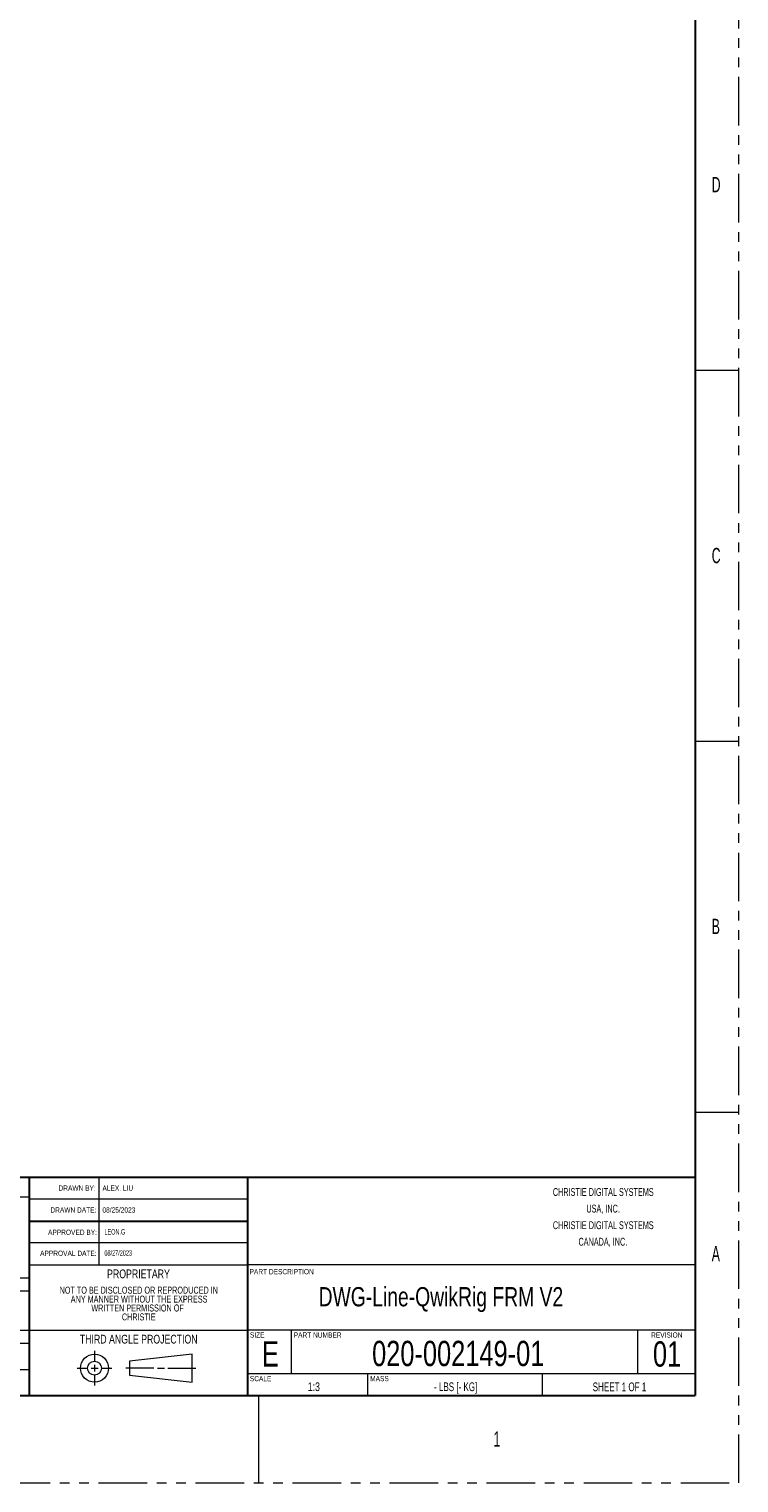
# Model space of a CAD drawing. Header units: millimetres. Extents: x 311 to 814, y 82 to 470.
# Tile 29 of 46: x 721 to 814, y 82 to 272. Entities that reach past the tile are written whole.
import ezdxf

# ---------------------------------------------------------------- set-up
doc = ezdxf.new("R2010")
doc.units = ezdxf.units.MM
doc.linetypes.add('PHANTOM', pattern=[12.7, 6.35, -1.27, 1.27, -1.27, 1.27, -1.27])
doc.styles.add('SLDTEXTSTYLE2', font='TXT', dxfattribs={"width": 0.605})
doc.styles.add('SLDTEXTSTYLE3', font='TXT', dxfattribs={"width": 0.6})
doc.styles.add('SLDTEXTSTYLE4', font='TXT', dxfattribs={"width": 0.75})
doc.styles.add('SLDTEXTSTYLE5', font='TXT', dxfattribs={"width": 0.6875})

# ---------------------------------------------------------------- blocks, each defined once
blk = doc.blocks.new('SW_NOTE_1')
at = {"color": 0, "linetype": 'Continuous', "lineweight": 0, "char_height": 2.286, "attachment_point": 2, "style": 'SLDTEXTSTYLE2'}
for s, insert in [('CHRISTIE DIGITAL SYSTEMS', (21.65, 2.95)), ('USA, INC.', (21.61, -1.88)), ('CHRISTIE DIGITAL SYSTEMS', (21.65, -6.71)), ('CANADA, INC.', (21.54, -11.53))]:
    blk.add_mtext(s, dxfattribs=dict(at, insert=insert))
blk = doc.blocks.new('SW_NOTE_2')
at = {"color": 0, "linetype": 'Continuous', "lineweight": 0, "char_height": 2.032, "attachment_point": 2, "style": 'SLDTEXTSTYLE4'}
for s, insert in [('NOT TO BE DISCLOSED OR REPRODUCED IN', (26.92, 2.62)), ('ANY MANNER WITHOUT THE EXPRESS', (27.01, 0.02)), ('WRITTEN PERMISSION OF', (26.57, -2.57)), ('CHRISTIE', (26.91, -5.17))]:
    blk.add_mtext(s, dxfattribs=dict(at, insert=insert))

msp = doc.modelspace()

# ---------------------------------------------------------------- linework, layer by layer
at = {"color": 7, "linetype": 'PHANTOM', "lineweight": 0}
for p, q in [((813.5619, 81.8109), (813.5619, 470.4309)), ((310.6419, 81.8109), (813.5619, 81.8109))]:
    msp.add_line(p, q, dxfattribs=at)
at = {"color": 7, "linetype": 'Continuous', "lineweight": 30}
for p, q in [((807.8469, 459.0009), (807.8469, 93.2409)), ((720.6931, 121.8159), (692.1181, 121.8159)), ((749.2681, 121.8159), (720.6931, 121.8159)), ((720.6931, 93.2409), (720.6931, 121.8159)), ((807.8469, 121.8159), (749.2681, 121.8159)), ((749.2681, 93.2409), (749.2681, 121.8159)), ((720.6931, 116.1009), (749.2681, 116.1009)), ((316.3569, 93.2409), (807.8469, 93.2409))]:
    msp.add_line(p, q, dxfattribs=at)
at = {"color": 7, "linetype": 'Continuous', "lineweight": 0}
for p, q in [((807.8469, 227.5434), (813.5619, 227.5434)), ((807.8469, 178.9659), (813.5619, 178.9659)), ((807.8469, 130.3884), (813.5619, 130.3884)), ((720.6931, 93.2409), (720.6931, 121.8159)), ((729.8371, 110.3859), (729.8371, 121.8159)), ((749.2681, 93.2409), (749.2681, 121.8159)), ((807.8469, 93.2409), (807.8469, 121.8159)), ((720.6931, 119.2442), (692.1181, 119.2442)), ((749.2681, 118.9584), (720.6931, 118.9584)), ((749.2681, 116.1009), (720.6931, 116.1009)), ((749.2681, 113.2434), (720.6931, 113.2434)), ((749.2681, 113.2434), (720.6931, 113.2434)), ((692.1181, 108.6714), (720.6931, 108.6714)), ((720.6931, 110.3859), (749.2681, 110.3859)), ((807.8469, 110.3859), (749.2681, 110.3859)), ((692.1181, 106.9569), (720.6931, 106.9569)), ((692.1181, 101.8134), (720.6931, 101.8134)), ((720.6931, 101.8134), (749.2681, 101.8134)), ((807.8469, 101.8134), (749.2681, 101.8134)), ((754.9831, 96.0984), (754.9831, 101.8134)), ((800.3319, 96.0984), (800.3319, 101.8134)), ((692.1181, 100.0989), (720.6931, 100.0989)), ((729.214, 99.1274), (729.214, 97.7558)), ((729.214, 97.2986), (729.214, 96.3842)), ((742.0156, 98.6702), (733.786, 97.7558)), ((733.786, 97.7558), (733.786, 95.927)), ((742.0156, 95.0126), (742.0156, 98.6702)), ((692.1181, 96.6699), (720.6931, 96.6699)), ((726.928, 96.8414), (728.2996, 96.8414)), ((728.7568, 96.8414), (729.6712, 96.8414)), ((729.214, 95.927), (729.214, 94.5554)), ((730.1284, 96.8414), (731.5, 96.8414)), ((736.9864, 96.8414), (733.3288, 96.8414)), ((733.786, 95.927), (742.0156, 95.0126)), ((737.4436, 96.8414), (738.358, 96.8414)), ((738.8152, 96.8414), (742.4728, 96.8414)), ((807.8469, 96.0984), (749.2681, 96.0984)), ((764.9844, 93.2409), (764.9844, 96.0984)), ((787.8444, 93.2409), (787.8444, 96.0984)), ((720.6931, 93.2409), (692.1181, 93.2409)), ((749.2681, 93.2409), (720.6931, 93.2409)), ((807.8469, 93.2409), (749.2681, 93.2409)), ((750.6969, 93.2409), (750.6969, 81.8109))]:
    msp.add_line(p, q, dxfattribs=at)
for radius in [1.8288, 0.9144]:
    msp.add_circle((729.214, 96.8414), radius, dxfattribs=at)

# ---------------------------------------------------------------- block references
at = {"color": 7, "linetype": 'Continuous', "lineweight": 0, "xscale": 0.45, "yscale": 0.45, "zscale": 0.45}
for name, p in [('SW_NOTE_1', (786.0644, 119.1021)), ('SW_NOTE_2', (722.8933, 106.336))]:
    msp.add_blockref(name, p, dxfattribs=at)

# ---------------------------------------------------------------- texts
at = {"color": 7, "linetype": 'Continuous', "lineweight": 0}
for s, insert, char_height, attachment_point, style in [('D', (810.0043, 252.8549), 2.0002, 1, 'SLDTEXTSTYLE3'), ('C', (810.0043, 204.2774), 2.0002, 1, 'SLDTEXTSTYLE3'), ('B', (810.0043, 155.6999), 2.0002, 1, 'SLDTEXTSTYLE3'), ('DRAWN BY:', (724.5013, 120.7715), 0.6858, 1, 'SLDTEXTSTYLE4'), ('{ALEX. LIU}', (730.2524, 120.7715), 0.6858, 1, 'SLDTEXTSTYLE4'), ('DRAWN DATE:', (723.4388, 117.905), 0.6858, 1, 'SLDTEXTSTYLE4'), ('{08/25/2023}', (730.2524, 117.905), 0.6858, 1, 'SLDTEXTSTYLE4'), ('APPROVED BY:', (723.1302, 114.9881), 0.6858, 1, 'SLDTEXTSTYLE4'), ('{LEON.G}', (730.5118, 115.0544), 0.71437, 1, 'SLDTEXTSTYLE2'), ('A', (810.0043, 112.8374), 2.0002, 1, 'SLDTEXTSTYLE3'), ('APPROVAL DATE:', (722.0927, 112.2362), 0.6858, 1, 'SLDTEXTSTYLE4'), ('{08/27/2023}', (730.5118, 112.2872), 0.714375, 1, 'SLDTEXTSTYLE2'), ('PROPRIETARY', (734.9673, 109.7684), 1.143, 2, 'SLDTEXTSTYLE4'), ('PART DESCRIPTION', (749.5082, 109.8231), 0.6858, 1, 'SLDTEXTSTYLE4'), ('THIRD ANGLE PROJECTION', (734.9996, 101.2131), 1.143, 2, 'SLDTEXTSTYLE4'), ('SIZE', (749.5563, 101.5373), 0.6858, 1, 'SLDTEXTSTYLE4'), ('PART NUMBER', (755.2882, 101.528), 0.6858, 1, 'SLDTEXTSTYLE4'), ('REVISION', (802.0714, 101.528), 0.6858, 1, 'SLDTEXTSTYLE4'), ('E', (752.2403, 100.3581), 3.3147, 2, 'SLDTEXTSTYLE4'), ('{020-002149-01}', (776.8245, 100.4218), 3.3147, 2, 'SLDTEXTSTYLE4'), ('01', (804.1591, 100.3581), 3.3147, 2, 'SLDTEXTSTYLE4'), ('SCALE', (749.5435, 95.8192), 0.6858, 1, 'SLDTEXTSTYLE4'), ('MASS', (765.295, 95.8211), 0.6858, 1, 'SLDTEXTSTYLE4'), ('1:3', (757.9192, 94.9833), 1.143, 2, 'SLDTEXTSTYLE4'), ('- LBS [- KG]', (776.4883, 94.9796), 1.143, 2, 'SLDTEXTSTYLE5'), ('SHEET 1 OF 1', (797.9296, 94.9676), 1.143, 2, 'SLDTEXTSTYLE5'), ('1', (781.4293, 88.5486), 2.0002, 1, 'SLDTEXTSTYLE3')]:
    msp.add_mtext(s, dxfattribs=dict(at, insert=insert, char_height=char_height, attachment_point=attachment_point, style=style))
at = {"insert": (758.5455, 107.4591), "char_height": 2.52, "width": 65.172662, "attachment_point": 1}
msp.add_mtext('{\\W0.75;DWG-Line-QwikRig FRM V2}', dxfattribs=at)

doc.saveas('drawing.dxf')
